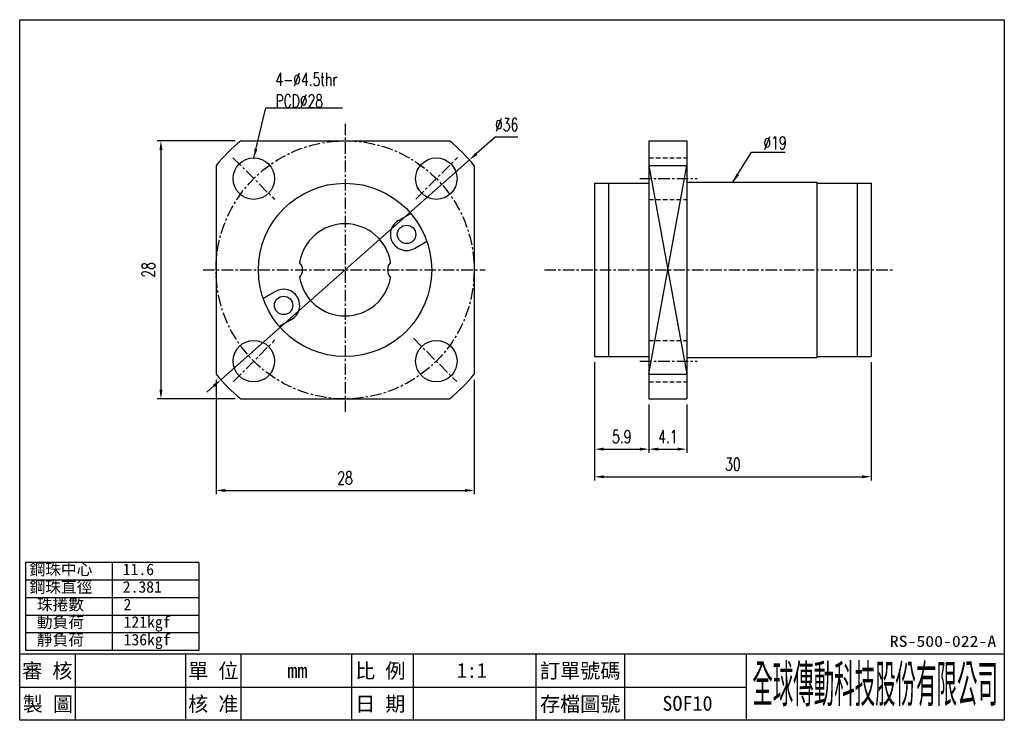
# Model space of a CAD drawing. Header units: millimetres. Extents: x 7 to 114, y 5 to 81.
import ezdxf
from ezdxf.enums import TextEntityAlignment as Align

# ---------------------------------------------------------------- set-up
doc = ezdxf.new("R2010")
doc.units = ezdxf.units.MM
doc.linetypes.add('CENTER', pattern=[2, 1.25, -0.25, 0.25, -0.25])
doc.linetypes.add('DASHED', pattern=[0.75, 0.5, -0.25])
for name, color, linetype in [('CHA', 2, 'Continuous'), ('CL', 1, 'CENTER'), ('DIM', 4, 'Continuous'), ('HID', 2, 'DASHED'), ('OUT', 3, 'Continuous')]:
    doc.layers.add(name, color=color, linetype=linetype)
doc.styles.add('DIM-7', font='SIMPLEX.shx', dxfattribs={"width": 0.7, "bigfont": 'chineset.shx'})
doc.styles.add('T', font='kaiu.ttf')
doc.dimstyles.new('CNS', dxfattribs={"dimscale": 0.4, "dimtxt": 3.5, "dimasz": 2.5, "dimexe": 1, "dimexo": 1.5, "dimgap": 0.09, "dimtad": 0, "dimtoh": 1, "dimdsep": 46, "dimtxsty": 'DIM-7', "dimcen": 0.09, "dimclrd": 256, "dimclre": 256, "dimclrt": 4, "dimadec": 0, "dimazin": 0, "dimtfac": 1, "dimtmove": 1, "dimatfit": 0, "dimfxl": 1, "dimtvp": 0.971429, "dimtolj": 1, "dimarcsym": 0})

# ---------------------------------------------------------------- blocks, each defined once
blk = doc.blocks.new('*D9')
at = {"layer": 'DEFPOINTS', "color": 0}
for p in [(28.7, 42.85), (56.7, 42.85), (56.7, 30.24)]:
    blk.add_point(p, dxfattribs=at)
at = {"layer": 'DIM', "lineweight": -2}
for p, q in [((28.7, 42.25), (28.7, 29.84)), ((56.7, 42.25), (56.7, 29.84)), ((29.7, 30.24), (55.7, 30.24))]:
    blk.add_line(p, q, dxfattribs=at)
at = {"layer": 'DIM'}
for points in [[(29.7, 30.41), (29.7, 30.08), (28.7, 30.24)], [(55.7, 30.41), (55.7, 30.08), (56.7, 30.24)]]:
    blk.add_solid(points, dxfattribs=at)
at = {"layer": 'DIM', "color": 4, "insert": (42.7, 31.6), "char_height": 1.4, "attachment_point": 5, "style": 'DIM-7'}
blk.add_mtext('\\A1;28', dxfattribs=at)
blk = doc.blocks.new('*D10')
at = {"layer": 'DEFPOINTS', "color": 0}
for p in [(31.38, 68.17), (22.72, 40.17), (31.38, 40.17)]:
    blk.add_point(p, dxfattribs=at)
at = {"layer": 'DIM', "lineweight": -2}
for p, q in [((30.78, 68.17), (22.32, 68.17)), ((22.72, 67.17), (22.72, 41.17)), ((30.78, 40.17), (22.32, 40.17))]:
    blk.add_line(p, q, dxfattribs=at)
at = {"layer": 'DIM'}
for points in [[(22.56, 67.17), (22.89, 67.17), (22.72, 68.17)], [(22.56, 41.17), (22.89, 41.17), (22.72, 40.17)]]:
    blk.add_solid(points, dxfattribs=at)
at = {"layer": 'DIM', "color": 4, "insert": (21.36, 54.17), "char_height": 1.4, "attachment_point": 5, "rotation": 90, "style": 'DIM-7'}
blk.add_mtext('\\A1;28', dxfattribs=at)
blk = doc.blocks.new('*D11')
at = {"layer": 'DEFPOINTS', "color": 0}
for p in [(56.18, 66.09), (29.21, 42.24)]:
    blk.add_point(p, dxfattribs=at)
at = {"layer": 'DIM', "lineweight": -2}
for p, q in [((58.97, 68.56), (56.93, 66.76)), ((61.43, 68.56), (58.97, 68.56)), ((29.21, 42.24), (56.18, 66.09)), ((28.46, 41.58), (27.71, 40.92))]:
    blk.add_line(p, q, dxfattribs=at)
at = {"layer": 'DIM'}
for points in [[(56.82, 66.88), (57.04, 66.63), (56.18, 66.09)], [(28.35, 41.71), (28.57, 41.46), (29.21, 42.24)]]:
    blk.add_solid(points, dxfattribs=at)
at = {"layer": 'DIM', "color": 4, "insert": (60.22, 69.92), "char_height": 1.4, "attachment_point": 5, "style": 'DIM-7'}
blk.add_mtext('\\A1;∅36', dxfattribs=at)
blk = doc.blocks.new('*D8')
at = {"layer": 'DEFPOINTS', "color": 0}
for p in [(69.76, 44.77), (99.76, 44.77), (99.76, 31.73)]:
    blk.add_point(p, dxfattribs=at)
at = {"layer": 'DIM', "lineweight": -2}
for p, q in [((69.76, 44.17), (69.76, 31.33)), ((99.76, 44.17), (99.76, 31.33)), ((70.76, 31.73), (98.76, 31.73))]:
    blk.add_line(p, q, dxfattribs=at)
at = {"layer": 'DIM'}
for points in [[(70.76, 31.89), (70.76, 31.56), (69.76, 31.73)], [(98.76, 31.89), (98.76, 31.56), (99.76, 31.73)]]:
    blk.add_solid(points, dxfattribs=at)
at = {"layer": 'DIM', "color": 4, "insert": (84.76, 33.09), "char_height": 1.4, "attachment_point": 5, "style": 'DIM-7'}
blk.add_mtext('\\A1;30', dxfattribs=at)
blk = doc.blocks.new('*D12')
at = {"layer": 'DEFPOINTS', "color": 0}
for p in [(69.76, 44.77), (75.66, 40.17), (75.66, 34.72)]:
    blk.add_point(p, dxfattribs=at)
at = {"layer": 'DIM', "lineweight": -2}
for p, q in [((69.76, 44.17), (69.76, 34.32)), ((75.66, 39.57), (75.66, 34.32)), ((70.76, 34.72), (74.66, 34.72))]:
    blk.add_line(p, q, dxfattribs=at)
at = {"layer": 'DIM'}
for points in [[(70.76, 34.89), (70.76, 34.56), (69.76, 34.72)], [(74.66, 34.89), (74.66, 34.56), (75.66, 34.72)]]:
    blk.add_solid(points, dxfattribs=at)
at = {"layer": 'DIM', "color": 4, "insert": (72.71, 36.08), "char_height": 1.4, "attachment_point": 5, "style": 'DIM-7'}
blk.add_mtext('\\A1;5.9', dxfattribs=at)
blk = doc.blocks.new('*D13')
at = {"layer": 'DEFPOINTS', "color": 0}
for p in [(75.66, 40.17), (79.76, 40.17), (79.76, 34.72)]:
    blk.add_point(p, dxfattribs=at)
at = {"layer": 'DIM', "lineweight": -2}
for p, q in [((75.66, 39.57), (75.66, 34.32)), ((79.76, 39.57), (79.76, 34.32)), ((76.66, 34.72), (78.76, 34.72))]:
    blk.add_line(p, q, dxfattribs=at)
at = {"layer": 'DIM'}
for points in [[(76.66, 34.89), (76.66, 34.56), (75.66, 34.72)], [(78.76, 34.89), (78.76, 34.56), (79.76, 34.72)]]:
    blk.add_solid(points, dxfattribs=at)
at = {"layer": 'DIM', "color": 4, "insert": (77.71, 36.08), "char_height": 1.4, "attachment_point": 5, "style": 'DIM-7'}
blk.add_mtext('\\A1;4.1', dxfattribs=at)

msp = doc.modelspace()

# ---------------------------------------------------------------- linework, layer by layer
at = {"layer": 'CHA', "color": 7}
for p, q in [((7.402, 5.309), (7.402, 81.309)), ((7.402, 81.309), (114.202, 81.309)), ((114.202, 81.309), (114.202, 5.309)), ((7.402, 12.509), (114.202, 12.509)), ((114.202, 5.309), (7.402, 5.309))]:
    msp.add_line(p, q, dxfattribs=at)
at = {"layer": 'CHA'}
for p, q in [((13.402, 12.509), (13.402, 5.309)), ((25.402, 12.509), (25.402, 5.309)), ((31.402, 12.509), (31.402, 5.309)), ((43.402, 12.509), (43.402, 5.309)), ((50.069, 12.509), (50.069, 5.309)), ((63.402, 12.509), (63.402, 5.309)), ((72.994, 12.509), (72.994, 5.309)), ((86.202, 12.509), (86.202, 5.309)), ((7.402, 8.909), (86.202, 8.909))]:
    msp.add_line(p, q, dxfattribs=at)
at = {"layer": 'CL'}
for p, q in [((42.696, 70.018), (42.696, 38.643)), ((30.537, 66.327), (35.049, 61.815)), ((50.361, 61.834), (54.874, 66.346)), ((74.672, 64.068), (80.895, 64.068)), ((27.296, 54.168), (57.895, 54.168)), ((64.315, 54.168), (102.102, 54.168)), ((30.55, 42.023), (35.092, 46.565)), ((50.109, 46.754), (54.801, 42.063)), ((74.672, 44.269), (80.895, 44.269))]:
    msp.add_line(p, q, dxfattribs=at)
msp.add_circle((42.696, 54.168), 14, dxfattribs=at)
at = {"layer": 'DIM'}
for p, q in [((26.84, 22.415), (8.029, 22.415)), ((8.029, 22.415), (8.029, 12.883)), ((17.434, 22.415), (17.434, 12.883)), ((26.84, 22.415), (26.84, 12.883)), ((26.84, 20.508), (8.029, 20.508)), ((26.84, 18.602), (8.029, 18.602)), ((26.84, 16.696), (8.029, 16.696)), ((26.84, 14.789), (8.029, 14.789)), ((26.84, 12.883), (8.029, 12.883))]:
    msp.add_line(p, q, dxfattribs=at)
at = {"layer": 'HID'}
for p, q in [((75.659, 66.318), (79.759, 66.318)), ((75.659, 61.818), (79.759, 61.818)), ((75.659, 46.519), (79.759, 46.519)), ((75.659, 42.019), (79.759, 42.019))]:
    msp.add_line(p, q, dxfattribs=at)
at = {"layer": 'OUT'}
for p, q in [((31.382, 68.168), (54.009, 68.168)), ((75.659, 68.168), (75.659, 40.168)), ((75.659, 68.168), (79.759, 68.168)), ((79.759, 68.168), (79.759, 40.168)), ((28.696, 65.482), (28.696, 42.855)), ((56.696, 65.482), (56.696, 42.855)), ((75.659, 65.482), (79.759, 42.855)), ((75.659, 42.855), (79.759, 65.482)), ((75.659, 65.482), (79.759, 65.482)), ((69.759, 63.568), (75.659, 63.568)), ((69.759, 63.568), (69.759, 44.768)), ((71.259, 63.568), (71.259, 44.768)), ((79.759, 63.668), (79.759, 44.668)), ((79.759, 63.668), (93.859, 63.668)), ((93.859, 63.668), (93.859, 44.668)), ((93.859, 63.568), (99.759, 63.568)), ((98.259, 63.568), (98.259, 44.768)), ((99.759, 63.568), (99.759, 44.768)), ((48.489, 59.534), (49.819, 60.302)), ((50.239, 56.503), (51.569, 57.271)), ((35.152, 51.834), (33.822, 51.066)), ((36.902, 48.803), (35.572, 48.035)), ((69.759, 44.768), (75.659, 44.768)), ((79.759, 44.668), (93.859, 44.668)), ((93.859, 44.768), (99.759, 44.768)), ((75.659, 42.855), (79.759, 42.855)), ((31.382, 40.168), (54.009, 40.168)), ((75.659, 40.168), (79.759, 40.168))]:
    msp.add_line(p, q, dxfattribs=at)
for centre, radius in [((32.796, 64.068), 2.25), ((52.595, 64.068), 2.25), ((42.696, 54.168), 9.4), ((49.364, 58.018), 1), ((36.027, 50.318), 1), ((32.796, 44.269), 2.25), ((52.595, 44.269), 2.25)]:
    msp.add_circle(centre, radius, dxfattribs=at)
for centre, radius, start, end in [((42.696, 54.168), 18, 128.94244, 141.05756), ((42.696, 54.168), 18, 38.94244, 51.05756), ((42.696, 54.168), 5, 9.39222, 170.60778), ((49.364, 58.018), 1.75, 120, 300), ((36.896, 54.168), 1.191, 316.73805, 43.26195), ((48.496, 54.168), 1.191, 136.73805, 223.26195), ((42.696, 54.168), 5, 189.39222, 350.60778), ((36.027, 50.318), 1.75, 300, 120), ((42.696, 54.168), 18, 218.94244, 231.05756), ((42.696, 54.168), 18, 308.94244, 321.05756)]:
    msp.add_arc(centre, radius, start, end, dxfattribs=at)

# ---------------------------------------------------------------- texts
at = {"layer": 'CHA', "style": 'T'}
for s, height, width, p, p2 in [('RS-500-022-A', 1.2, 1.133825, (101.782, 13.276), (113.328, 13.276)), ('全球傳動科技股份有限公司', 4, 0.392505, (86.868, 7.275), (113.515, 7.275))]:
    msp.add_text(s, height=height, dxfattribs=dict(at, width=width)).set_placement(p, p2, align=Align.FIT)
for s, p in [('審 核', (10.402, 10.709)), ('單 位', (28.402, 10.709)), ('比 例', (46.514, 10.709)), ('訂單號碼', (68.198, 10.709)), ('mm', (37.523, 10.709)), ('1:1', (56.445, 10.709)), ('製 圖', (10.462, 7.109)), ('核 准', (28.402, 7.109)), ('日 期', (46.514, 7.109)), ('存檔圖號', (68.198, 7.109)), ('SOF10', (79.839, 7.149))]:
    msp.add_text(s, height=1.6, dxfattribs=at).set_placement(p, align=Align.MIDDLE)
at = {"layer": 'DIM', "style": 'T'}
for s, p in [('鋼珠中心', (8.47, 21.061)), ('11.6', (18.577, 21.061)), ('鋼珠直徑', (8.47, 19.155)), ('2.381', (18.577, 19.155)), ('珠捲數', (9.264, 17.249)), ('2', (18.67, 17.249)), ('動負荷', (9.264, 15.343)), ('121kgf', (18.67, 15.343)), ('靜負荷', (9.264, 13.436)), ('136kgf', (18.67, 13.436))]:
    msp.add_text(s, height=1.25, dxfattribs=at).set_placement(p)
at = {"layer": 'DIM', "color": 4, "char_height": 1.4, "attachment_point": 7, "style": 'DIM-7'}
for s, insert in [('4-%%C4.5thr\\PPCD%%C28', (35.145, 71.794)), ('%%C19', (88.067, 67.245))]:
    msp.add_mtext(s, dxfattribs=dict(at, insert=insert))

# ---------------------------------------------------------------- dimensions: what is measured, and where the dimension line sits
at = {"layer": 'DIM'}
dim = msp.add_diameter_dim_2p(p1=(29.213, 42.243), p2=(56.179, 66.093), dimstyle='CNS', dxfattribs=at)
dim.commit()
dim.dimension.update_dxf_attribs({"geometry": '*D11', "text_midpoint": (58.968, 68.56), "dimtype": 163})
dim = msp.add_linear_dim(base=(22.723, 40.168), p1=(31.382, 68.168), p2=(31.382, 40.168), angle=90, dimstyle='CNS', dxfattribs=at)
dim.commit()
dim.dimension.update_dxf_attribs({"geometry": '*D10', "text_midpoint": (21.363, 54.168)})
for base, p1, p2, picture, middle in [((99.759, 31.727), (69.759, 44.768), (99.759, 44.768), '*D8', (84.759, 33.087)), ((75.659, 34.725), (69.759, 44.768), (75.659, 40.168), '*D12', (72.709, 36.085)), ((56.696, 30.242), (28.696, 42.855), (56.696, 42.855), '*D9', (42.696, 31.602)), ((79.759, 34.725), (75.659, 40.168), (79.759, 40.168), '*D13', (77.709, 36.085))]:
    dim = msp.add_linear_dim(base=base, p1=p1, p2=p2, dimstyle='CNS', dxfattribs=at)
    dim.commit()
    dim.dimension.update_dxf_attribs({"geometry": picture, "text_midpoint": middle})

# ---------------------------------------------------------------- leaders
at = {"layer": 'DIM', "annotation_type": 0, "has_hookline": 1, "hookline_direction": 0, "text_width": 7.28}
msp.add_leader([(32.796, 66.318), (34.109, 71.758), (35.109, 71.758)], dimstyle='CNS', override={"dimgap": 0.09, "dimtad": 1}, dxfattribs=at)
at = {"layer": 'DIM'}
msp.add_leader([(84.769, 63.668), (86.776, 66.929), (90.42, 66.929)], dimstyle='CNS', override={"dimgap": 0.09, "dimtad": 1}, dxfattribs=at)

doc.saveas('drawing.dxf')
